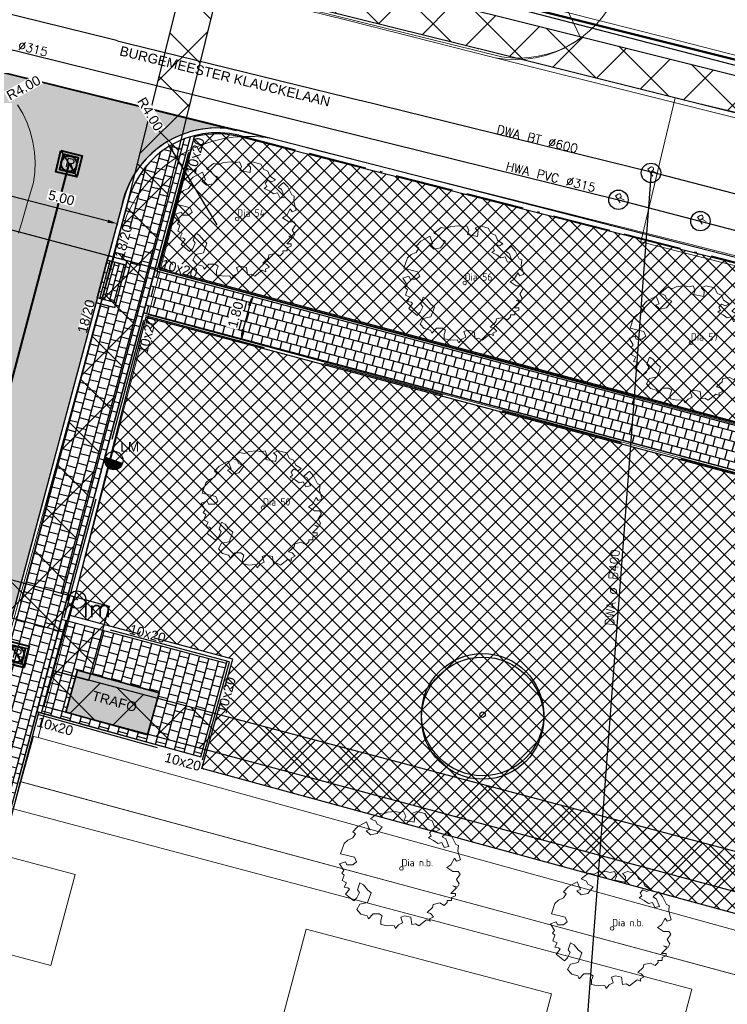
# Model space of a CAD drawing. Header units: metres. Extents: x 252743 to 254903, y 592696 to 593766.
# Tile 51 of 174: x 253705 to 253735, y 593017 to 593057. Entities that reach past the tile are written whole.
import ezdxf
from ezdxf.enums import TextEntityAlignment as Align
from ezdxf.lldxf.tags import DXFTag

# ---------------------------------------------------------------- set-up
doc = ezdxf.new("R2010")
doc.units = ezdxf.units.M
for name, pattern in [('ACAD_ISO11W100', [33, 12, -3, 12, -3, 0, -3]), ('DASHED', [19.05, 12.7, -6.35]), ('IMPORT-KG-KADASTRAAL-SO _2_', [0]), ('IMPORT-KG-PERCEEL-SO _2_', [0])]:
    doc.linetypes.add(name, pattern=pattern)
for name, color, linetype, lineweight in [('132034000_dwg', 8, 'Continuous', 5), ('ALGEMEEN WERKGRENS', 10, 'FENCELINE1', 50), ('B-BH-GR-BEPLANTING_CULTUUR_HEESTERS-G', 250, 'Continuous', 18), ('B-BH-KG-GRENS_KADASTRAAL-G', 250, 'IMPORT-KG-KADASTRAAL-SO _2_', 18), ('B-BH-KG-GRENS_PERCEEL-G', 250, 'IMPORT-KG-PERCEEL-SO _2_', 18), ('B-BH-VH-GESLOTENVERHARDING-G', 250, 'Continuous', 18), ('B-BH-VH-OPENVERHARDING-G', 250, 'Continuous', 18), ('B-WE-GR-BOOM-S1', 8, 'Continuous', 9), ('B-WE-GR-BOOM_STAMDIAMETER-T', 7, 'Continuous', 25), ('MSR-35', 7, 'Continuous', 35), ('MSR-Txt', 1, 'Continuous', 18), ('N-RI-HWA-INSPECTIEPUT', 150, 'Continuous', 40), ('N-RI-HWA-PVC', 150, 'ACAD_ISO11W100', 40), ('N-RI-IT-HWA-INSPECTIEPUT', 150, 'Continuous', 40), ('N-woningen', 1, 'Continuous', 0)]:
    doc.layers.add(name, color=color, linetype=linetype, lineweight=lineweight)
doc.layers.add('ALGEMEEN HULP', color=6, linetype='Continuous', plot=False)
doc.layers.add('N-WB-HULP', color=6, linetype='Continuous', plot=False)
for name, color, linetype in [('ALGEMEEN TEKST 200', 7, 'Continuous'), ('B-IN-LICHTMAST', 7, 'Continuous'), ('B-RI-DWA-BETON', 8, 'Continuous'), ('B-RI-HWA-PVC', 8, 'Continuous'), ('B-RI-INSPECTIEPUT', 8, 'Continuous'), ('B-RI-TEKST 200', 8, 'Continuous'), ('MSR-hatch 1000', 1, 'Continuous'), ('N-GR-ARC-GROENVOORZIENING-N', 82, 'Continuous'), ('N-GR-BOOM', 3, 'Continuous'), ('N-IN-TEKST 200', 7, 'Continuous'), ('N-KL-NUTSSTROOK', 10, 'Continuous'), ('N-WB-ARC-BETONTEGEL 30X30', 8, 'Continuous'), ('N-WB-ARC-KLINKER DF', 24, 'Continuous'), ('N-WB-ARC-SBS-KF-ROODBRUIN-PARKEREN', 24, 'Continuous'), ('N-WB-ARC-SBS-KF-ROODBRUIN-RIJBAAN', 24, 'Continuous'), ('N-WB-BAND OPSLUITBAND 10x20', 7, 'DASHED'), ('N-WB-BAND TEKST 200', 7, 'Continuous'), ('N-WB-BAND TROTTOIRBAND 18 20', 7, 'ACAD_ISO11W100'), ('N-WB-BOCHTSTRAAL', 7, 'Continuous'), ('N-WB-KANTVERHARDING', 2, 'Continuous'), ('N-WB-MAATVOERING-VERHARDINGEN', 7, 'Continuous'), ('N-WB-PERRONBAND 18 20', 2, 'Continuous')]:
    doc.layers.add(name, color=color, linetype=linetype)
doc.layers.add('B-WE-KG-GRENS_PERCEEL-G', color=7, linetype='KG-PERCEEL-SO', lineweight=18, true_color=0x00a6ff)
doc.layers.add('MSR-00 hatch', color=7, linetype='Continuous', lineweight=0, true_color=0xe1e1e1)
doc.layers.get('0').freeze()
doc.styles.add('B_STANDARD 200', font='txt.shx', dxfattribs={"height": 0.36})
doc.styles.add('N_STANDARD 200', font='arial.ttf', dxfattribs={"height": 0.4})
doc.styles.add('NLCS-ISO', font='txt')
doc.styles.get("Standard").update_dxf_attribs({"font": 'simplex.shx'})
doc.linetypes.add('FENCELINE1', pattern='A,6.35,-2.54,[133,ltypeshp.shx,S=2.54,R=0,X=-2.54,Y=0],-2.54,25.4', length=36.83)
tags = doc.linetypes.add('KG-PERCEEL-SO', pattern='A,5.5,-2,["P",Standard,S=1.8,R=0,X=-0.5,Y=-0.9],-2,5.5,-2,[5,NLCS.SHX,S=0.75,R=0,X=0,Y=0],-2', length=19).pattern_tags.tags
tags[6] = DXFTag(74, 10)
doc.dimstyles.new('N_DIMENSION 200', dxfattribs={"dimtxt": 0.4, "dimasz": 0.4, "dimexe": 0.125, "dimexo": 0.125, "dimgap": 0.25, "dimtad": 1, "dimzin": 3, "dimdsep": 46, "dimtxsty": 'N_STANDARD 200', "dimcen": 0, "dimazin": 3, "dimtfac": 1, "dimtix": 1, "dimtmove": 2, "dimatfit": 3, "dimfxl": 0.125, "dimfxlon": 1, "dimtfill": 1, "dimtolj": 1, "dimtzin": 0, "dimarcsym": 0})

# ---------------------------------------------------------------- blocks, each defined once
blk = doc.blocks.new('*D435')
at = {"layer": 'Defpoints', "color": 0, "transparency": 16777216}
for p in [(253711.576, 593052.368), (253713.644, 593048.945)]:
    blk.add_point(p, dxfattribs=at)
at = {"layer": 'N-WB-BOCHTSTRAAL', "color": 0, "lineweight": -2, "transparency": 16777216}
blk.add_line((253713.644, 593048.945), (253711.783, 593052.026), dxfattribs=at)
at = {"layer": 'N-WB-BOCHTSTRAAL', "color": 0, "transparency": 16777216}
blk.add_solid([(253711.84, 593052.06), (253711.726, 593051.992), (253711.576, 593052.368)], dxfattribs=at)
at = {"layer": 'N-WB-BOCHTSTRAAL', "color": 0, "transparency": 16777216, "insert": (253710.884, 593053.515), "char_height": 0.4, "attachment_point": 5, "rotation": 301.1333, "style": 'N_STANDARD 200', "bg_fill": 3, "box_fill_scale": 1.1, "bg_fill_color": 256, "bg_fill_true_color": 13158600, "bg_fill_transparency": 0}
blk.add_mtext('\\A1;R4.00', dxfattribs=at)
blk = doc.blocks.new('*D436')
at = {"layer": 'Defpoints', "color": 0, "transparency": 16777216}
for p in [(253704.535, 593053.983), (253701.025, 593052.065)]:
    blk.add_point(p, dxfattribs=at)
at = {"layer": 'N-WB-BOCHTSTRAAL', "color": 0, "lineweight": -2, "transparency": 16777216}
blk.add_line((253701.025, 593052.065), (253704.184, 593053.791), dxfattribs=at)
at = {"layer": 'N-WB-BOCHTSTRAAL', "color": 0, "transparency": 16777216}
blk.add_solid([(253704.152, 593053.849), (253704.216, 593053.732), (253704.535, 593053.983)], dxfattribs=at)
at = {"layer": 'N-WB-BOCHTSTRAAL', "color": 0, "transparency": 16777216, "insert": (253705.658, 593054.596), "char_height": 0.4, "attachment_point": 5, "rotation": 28.6541, "style": 'N_STANDARD 200', "bg_fill": 3, "box_fill_scale": 1.1, "bg_fill_color": 256, "bg_fill_true_color": 13158600, "bg_fill_transparency": 0}
blk.add_mtext('\\A1;R4.00', dxfattribs=at)
blk = doc.blocks.new("'BOOM")
for centre, radius in [((0, 0), 2.8), ((0.002, -0.159), 2.8), ((0, 0), 0.126)]:
    blk.add_circle(centre, radius)
blk = doc.blocks.new('*D553')
at = {"layer": 'Defpoints', "color": 0, "transparency": 16777216}
for p in [(253714.228, 593046.222), (253713.764, 593044.483), (253714.611, 593044.257)]:
    blk.add_point(p, dxfattribs=at)
at = {"layer": 'N-WB-MAATVOERING-VERHARDINGEN', "color": 0, "lineweight": -2, "transparency": 16777216}
for p, q in [((253715.063, 593046), (253715.196, 593045.964)), ((253714.972, 593045.61), (253714.714, 593044.644)), ((253714.599, 593044.261), (253714.732, 593044.225))]:
    blk.add_line(p, q, dxfattribs=at)
at = {"layer": 'N-WB-MAATVOERING-VERHARDINGEN', "color": 0, "transparency": 16777216}
for points in [[(253714.907, 593045.627), (253715.036, 593045.593), (253715.075, 593045.997)], [(253714.65, 593044.661), (253714.778, 593044.627), (253714.611, 593044.257)]]:
    blk.add_solid(points, dxfattribs=at)
at = {"layer": 'N-WB-MAATVOERING-VERHARDINGEN', "color": 0, "transparency": 16777216, "insert": (253714.404, 593045.244), "char_height": 0.4, "attachment_point": 5, "rotation": 75.0707, "style": 'N_STANDARD 200', "bg_fill": 3, "box_fill_scale": 1.1, "bg_fill_color": 256, "bg_fill_true_color": 13158600, "bg_fill_transparency": 0}
blk.add_mtext('\\A1;1.80', dxfattribs=at)
blk = doc.blocks.new('*D561')
at = {"layer": 'Defpoints', "color": 0, "transparency": 16777216}
for p in [(253704.89, 593051.034), (253704.686, 593050.246), (253709.728, 593049.782)]:
    blk.add_point(p, dxfattribs=at)
at = {"layer": 'N-WB-MAATVOERING-VERHARDINGEN', "color": 0, "lineweight": -2, "transparency": 16777216}
for p, q in [((253704.689, 593050.258), (253704.655, 593050.125)), ((253709.137, 593049.094), (253705.073, 593050.146)), ((253709.527, 593049.006), (253709.492, 593048.873))]:
    blk.add_line(p, q, dxfattribs=at)
at = {"layer": 'N-WB-MAATVOERING-VERHARDINGEN', "color": 0, "transparency": 16777216}
for points in [[(253705.09, 593050.211), (253705.057, 593050.081), (253704.686, 593050.246)], [(253709.153, 593049.159), (253709.12, 593049.03), (253709.524, 593048.994)]]:
    blk.add_solid(points, dxfattribs=at)
at = {"layer": 'N-WB-MAATVOERING-VERHARDINGEN', "color": 0, "transparency": 16777216, "insert": (253707.219, 593050.06), "char_height": 0.4, "attachment_point": 5, "rotation": 345.4885, "style": 'N_STANDARD 200', "bg_fill": 3, "box_fill_scale": 1.1, "bg_fill_color": 256, "bg_fill_true_color": 13158600, "bg_fill_transparency": 0}
blk.add_mtext('\\A1;5.00', dxfattribs=at)
blk = doc.blocks.new('SGR-BOOM_06_ST')
at = {"linetype": 'Continuous', "flags": 128}
blk.add_lwpolyline([(2.698, 3.52), (2.53, 3.939), (2.197, 4.064), (1.945, 4.524), (1.273, 4.692), (0.855, 4.524), (1.108, 4.273), (1.064, 3.812), (0.228, 3.98), (0.352, 4.315), (0.184, 4.692), (-0.15, 4.609), (-0.486, 4.692), (-1.155, 4.65), (-1.491, 4.483), (-1.952, 4.565), (-2.539, 4.105), (-2.12, 3.896), (-1.994, 3.644), (-1.575, 3.435), (-1.994, 2.89), (-2.539, 2.766), (-2.915, 3.099), (-2.62, 3.217), (-2.873, 3.855), (-3.628, 3.435), (-4.004, 3.016), (-3.794, 2.848), (-4.004, 2.514), (-4.425, 2.346), (-4.717, 2.054), (-5.01, 1.214), (-3.88, 0.921), (-3.712, 0.544), (-4.004, 0.293), (-4.507, 0.293), (-4.602, 0.556), (-5.093, 0.376), (-4.758, -0.168), (-4.925, -0.377), (-4.717, -0.545), (-4.884, -1.006), (-4.532, -1.182), (-4.717, -1.551), (-4.424, -1.592), (-4.293, -1.707), (-4.619, -2.107), (-3.921, -2.682), (-3.668, -2.431), (-3.46, -1.97), (-3.627, -1.761), (-3.419, -1.174), (-3.124, -1.342), (-2.788, -1.761), (-2.496, -2.01), (-2.788, -2.808), (-3.419, -2.932), (-3.668, -3.394), (-3.333, -3.771), (-2.832, -3.897), (-2.769, -4.022), (-2.706, -4.148), (-2.328, -3.729), (-1.826, -3.729), (-1.575, -3.897), (-1.699, -4.273), (-1.699, -4.609), (-1.154, -4.736), (-0.61, -4.692), (-0.486, -4.945), (-0.233, -4.65), (0.101, -4.483), (-0.059, -4.007), (0.269, -3.896), (0.773, -4.023), (0.856, -4.609), (1.149, -4.565), (1.442, -4.736), (2.071, -4.232), (2.365, -4.356), (2.322, -4.147), (2.657, -3.98), (2.406, -3.728), (2.113, -3.644), (2.574, -3.226), (2.615, -2.975), (3.16, -2.848), (3.538, -3.058), (3.787, -2.807), (3.77, -2.633), (4.123, -2.633), (4.123, -2.387), (4.459, -2.263), (4.459, -2.054), (4.082, -2.054), (4.543, -1.591), (4.25, -1.425), (4.627, -1.55), (4.752, -1.257), (4.543, -0.921), (4.835, -0.461), (4.668, -0.252), (4.25, -0.252), (3.746, 0.085), (4.082, 0.294), (4.375, 0.838), (4.543, 0.589), (4.876, 0.713), (4.667, 1.425), (4.711, 1.886), (4.5, 1.97), (4.164, 2.64), (3.828, 3.013), (3.374, 2.604), (3.663, 2.431), (3.914, 1.802), (3.537, 1.718), (3.327, 2.136), (2.991, 2.054), (2.657, 2.305), (2.238, 2.514), (2.447, 2.682), (2.321, 2.932), (2.53, 3.184), (2.866, 3.059), (3.159, 3.227)], close=True, dxfattribs=at)
blk.add_circle((0, 0), 0.15)
at = {"layer": 'B-WE-GR-BOOM_STAMDIAMETER-T', "style": 'NLCS-ISO'}
blk.add_attdef('STAMDIAMETER', text='', height=0.3, dxfattribs=at).set_placement((0, 0), align=Align.BOTTOM_LEFT)
blk = doc.blocks.new('B_LICHTMAST')
blk.add_circle((0, 0), 0.9)
blk.add_point((0, 0))
blk.add_text('lm', height=1.8).set_placement((0.6, 0), align=Align.TOP_LEFT)
blk = doc.blocks.new('INSPECTIEPUT BESTAAND')
at = {"linetype": 'Continuous'}
blk.add_circle((0, 0), 0.4, dxfattribs=at)
at = {"ltscale": 0.4, "style": 'B_STANDARD 200'}
blk.add_text('R', height=0.35, rotation=34.1427, dxfattribs=at).set_placement((0.02, -0.164))
blk = doc.blocks.new('OP HOOGTE STELLEN GIET RWA')
blk.add_lwpolyline([(-1.62, 1.62), (-1.62, -1.63), (1.62, -1.63), (1.62, 1.62)], close=True)
blk.add_circle((0, 0), 1.62)
at = {"insert": (-0.77, 1.18), "char_height": 2, "attachment_point": 1, "style": 'N_STANDARD 200', "bg_fill": 3, "box_fill_scale": 1, "bg_fill_color": 256, "bg_fill_transparency": 0}
blk.add_mtext_dynamic_manual_height_columns('R', width=0.4, gutter_width=2, heights=[0], dxfattribs=at)
blk = doc.blocks.new('INSPECTIEPUT IT')
at = {"flags": 128}
blk.add_lwpolyline([(-2.25, 2.25), (2.25, 2.25), (2.25, -2.25), (-2.25, -2.25), (-2.25, 2.25)], dxfattribs=at)
at = {"layer": 'N-WB-HULP'}
blk.add_line((-2.25, 2.25), (2.25, -2.25), dxfattribs=at)
blk = doc.blocks.new('132034000_dwg_GWW-CAD Brk tekening 12A-1381409-Plot dakaanzicht')
at = {"layer": 'B-BH-KG-GRENS_KADASTRAAL-G', "color": 253, "linetype": 'Continuous', "lineweight": 9, "flags": 128}
for points in [[(253767006, 593047721), (253737248, 593055370), (253732212, 593056664), (253728076, 593057711)], [(253715398, 593013438), (253703107, 593016715), (253705225, 593024858), (253705519, 593025989), (253739538, 593016792), (253737091, 593007654), (253731045, 593009266), (253729427, 593003177), (253724247, 593004560)], [(253703392, 593025347), (253705225, 593024858), (253733213, 593017426), (253731045, 593009266), (253725866, 593010647)]]:
    blk.add_lwpolyline(points, dxfattribs=at)
at = {"layer": 'B-BH-KG-GRENS_PERCEEL-G', "color": 253, "linetype": 'Continuous', "lineweight": 9, "flags": 128}
for points in [[(253742652, 593077126), (253740540, 593068796), (253737248, 593055370), (253732212, 593056664), (253728076, 593057711)], [(253739538, 593016792), (253705519, 593025989), (253705225, 593024858), (253703392, 593025347), (253700046, 593026228), (253700046, 593064797), (253728076, 593057711), (253732212, 593056664), (253737248, 593055370), (253767006, 593047721)], [(253715398, 593013438), (253703107, 593016715), (253705225, 593024858), (253733213, 593017426), (253731045, 593009266), (253725866, 593010647)]]:
    blk.add_lwpolyline(points, dxfattribs=at)
blk.add_lwpolyline([(253705225, 593024858), (253705519, 593025989), (253739538, 593016792), (253737091, 593007654), (253731045, 593009266), (253733213, 593017426)], close=True, dxfattribs=at)
blk = doc.blocks.new('132034000_dwg_GWW-CAD Bgt tekening 12A-1381416-Plot dakaanzicht')
at = {"layer": 'B-BH-GR-BEPLANTING_CULTUUR_HEESTERS-G', "color": 253, "lineweight": 9, "flags": 128}
blk.add_lwpolyline([(253706260, 593027799), (253739726, 593018554), (253739248, 593016870), (253705540, 593025983), (253706063, 593027853)], close=True, dxfattribs=at)
at = {"layer": 'B-BH-VH-GESLOTENVERHARDING-G', "color": 253, "lineweight": 9, "flags": 128}
blk.add_lwpolyline([(253768883, 593038505), (253748886, 593043614), (253746538, 593044325), (253731113, 593048248), (253732536, 593054181), (253737597, 593052979), (253740946, 593052136), (253744675, 593051173), (253760143, 593047112)], dxfattribs=at)
at = {"layer": 'B-BH-VH-OPENVERHARDING-G', "color": 253, "lineweight": 9, "flags": 128}
for points in [[(253734537, 593077126), (253730426, 593059445), (253730324, 593059039), (253730186, 593058644), (253730013, 593058263), (253729805, 593057899), (253729565, 593057556), (253729295, 593057236), (253728997, 593056942), (253728674, 593056677), (253728645, 593056657), (253728327, 593056442), (253727961, 593056239), (253727577, 593056071), (253727180, 593055938), (253726773, 593055842), (253726358, 593055784), (253725940, 593055763), (253725522, 593055781), (253725107, 593055837), (253718990, 593057385), (253701498, 593061712)], [(253738219, 593052559), (253725107, 593055837), (253725522, 593055781), (253725940, 593055763), (253726358, 593055784), (253726773, 593055842), (253727180, 593055938), (253727577, 593056071), (253727961, 593056239), (253728327, 593056442), (253728645, 593056657), (253728674, 593056677), (253728997, 593056942), (253729295, 593057236), (253729565, 593057556)], [(253727834, 593058348), (253728647, 593056653), (253728605, 593056624), (253728449, 593056519), (253728288, 593056422), (253728123, 593056331), (253727954, 593056247), (253727782, 593056170), (253727607, 593056101), (253727429, 593056040), (253727248, 593055986), (253727066, 593055940), (253726881, 593055901), (253726696, 593055870), (253726509, 593055848), (253726321, 593055833), (253726133, 593055826), (253725944, 593055827), (253725756, 593055837), (253725569, 593055854), (253725382, 593055879), (253706586, 593060518)], [(253766720, 593039500), (253750352, 593043729), (253748985, 593044080), (253746816, 593044638), (253734436, 593047820), (253717768, 593052018), (253716072, 593052467), (253715634, 593052544), (253703154, 593055654), (253702288, 593055858), (253701786, 593055976), (253688935, 593059164), (253688580, 593059258), (253687192, 593059560), (253688531, 593064924), (253701498, 593061712), (253718990, 593057385), (253725107, 593055837), (253738219, 593052559), (253738451, 593052492), (253755948, 593047970)], [(253705454, 593048605), (253705574, 593049003), (253705799, 593049772), (253706070, 593050699), (253706123, 593051113), (253706137, 593051530), (253706112, 593051946), (253706048, 593052358), (253705945, 593052762), (253705805, 593053155), (253705628, 593053533), (253705416, 593053892)], [(253703154, 593055654), (253715634, 593052544), (253715191, 593052585), (253714746, 593052590), (253714302, 593052559), (253713862, 593052492), (253713429, 593052388), (253713006, 593052250), (253712596, 593052078), (253712207, 593051876), (253711836, 593051644), (253711484, 593051383), (253711155, 593051094), (253710850, 593050780), (253710571, 593050442), (253710321, 593050083), (253710100, 593049705), (253709910, 593049310), (253709574, 593048249), (253709518, 593048072), (253708920, 593045909), (253704939, 593031547)], [(253704939, 593031547), (253708920, 593045909), (253709518, 593048072), (253709574, 593048249), (253709910, 593049310), (253710100, 593049705), (253710321, 593050083), (253710571, 593050442), (253710850, 593050780), (253711155, 593051094), (253711484, 593051383), (253711836, 593051644), (253712207, 593051876), (253712596, 593052078), (253711286, 593047079), (253710815, 593045233), (253706260, 593027799), (253706063, 593027853), (253705540, 593025983), (253705222, 593024846)], [(253771909, 593028855), (253746679, 593035608), (253744536, 593036176), (253710815, 593045233), (253711286, 593047079), (253745035, 593038050), (253746816, 593044638), (253748985, 593044080), (253747177, 593037487), (253770275, 593031276)]]:
    blk.add_lwpolyline(points, dxfattribs=at)
blk = doc.blocks.new('132034000_dwg-1357416-Plot dakaanzicht')
for name in ['132034000_dwg_GWW-CAD Brk tekening 12A-1381409-Plot dakaanzicht', '132034000_dwg_GWW-CAD Bgt tekening 12A-1381416-Plot dakaanzicht']:
    blk.add_blockref(name, (0, 0))
blk = doc.blocks.new('LICHTMAST-BLOCK')
h = blk.add_hatch()
h.set_pattern_fill('ANSI31', color=256, scale=0.005)
edge = h.paths.add_edge_path()
edge.add_line((0.351, -0.127), (-0.351, 0.127))
edge.add_arc((0, 0), 0.373, 160.1369, 245.7021)
edge.add_arc((0, 0), 0.373, 245.7021, 340.1369)
blk.add_lwpolyline([(0.351, -0.127), (-0.351, 0.127, 0.391721), (-0.154, -0.34, 0.43707)], format="xyb", close=True)
blk.add_circle((0, 0), 0.373)
at = {"layer": 'N-IN-TEKST 200', "style": 'N_STANDARD 200'}
blk.add_attdef('LICHTMAST', (0.262, 0.364), '', height=0.4, dxfattribs=at)

msp = doc.modelspace()

# ---------------------------------------------------------------- hatches: boundary and pattern name
at = {"layer": 'MSR-hatch 1000'}
h = msp.add_hatch(color=256, dxfattribs=at)
h.dxf.hatch_style = 1
h.paths.add_polyline_path([(253710.776, 593027.917), (253711.255, 593029.652), (253707.882, 593030.585), (253707.402, 593028.85)])
at = {"layer": 'N-GR-ARC-GROENVOORZIENING-N'}
h = msp.add_hatch(dxfattribs=at)
h.set_pattern_fill('ANSI37', color=256, scale=0.15)
h.paths.add_polyline_path([(253710.711, 593045.142), (253743.931, 593036.285), (253739.329, 593019.37), (253713.014, 593026.523), (253714.288, 593031.041), (253707.577, 593032.831)])
at = {"layer": 'N-KL-NUTSSTROOK'}
h = msp.add_hatch(dxfattribs=at)
h.set_pattern_fill('ANSI37', color=256, scale=0.5)
h.paths.add_polyline_path([(253707.742, 593033.604), (253684.008, 593039.988), (253680.68, 593040.881), (253680.275, 593039.46), (253683.403, 593038.597), (253705.172, 593032.742), (253707.34, 593032.145)])
at = {"layer": 'N-WB-ARC-BETONTEGEL 30X30'}
h = msp.add_hatch(dxfattribs=at)
h.set_pattern_fill('AR-B88', color=256, scale=0.002, angle=255.07, style=0)
edge = h.paths.add_edge_path()
edge.add_line((253709.357, 593047.625), (253711.096, 593047.159))
edge.add_line((253711.096, 593047.159), (253712.548, 593052.583))
edge.add_arc((253713.644, 593048.945), 3.8, 106.7696, 165.0099)
edge.add_line((253709.974, 593049.927), (253709.357, 593047.625))
h = msp.add_hatch(dxfattribs=at)
h.set_pattern_fill('AR-B88', color=256, scale=0.002, angle=255.07, style=0)
h.paths.add_polyline_path([(253703.396, 593025.346), (253708.859, 593045.688), (253709.42, 593045.54), (253709.935, 593047.471), (253711.096, 593047.161), (253710.605, 593045.325), (253705.136, 593024.882)])
h = msp.add_hatch(dxfattribs=at)
h.set_pattern_fill('AR-B88', color=256, scale=0.002, angle=165.05, style=0)
h.paths.add_polyline_path([(253711.071, 593047.064), (253744.581, 593038.129), (253744.115, 593036.391), (253710.605, 593045.325)])
h = msp.add_hatch(dxfattribs=at)
h.set_pattern_fill('AR-B88', color=256, scale=0.002, angle=255.07, style=0)
h.set_pattern_definition([(255.07, (0.23687, 0.88526), (0.39268046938, -0.1047043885), []), (345.07, (0.23687, 0.88526), (0.445032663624, 0.091635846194), [0.4064, -0.4064])])
h.paths.add_polyline_path([(253714.031, 593030.85), (253707.22, 593032.673), (253706.201, 593028.862), (253712.963, 593027.006)])
h.paths.add_polyline_path([(253710.776, 593027.917), (253707.402, 593028.85), (253707.882, 593030.585), (253711.255, 593029.652)], flags=16)
at = {"layer": 'N-WB-ARC-KLINKER DF'}
h = msp.add_hatch(dxfattribs=at)
h.set_pattern_fill('AR-B816', color=256, scale=0.001, angle=254.8643)
h.set_pattern_definition([(254.86429959, (492532.37751, 1192265.35145), (0.19615101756, -0.053056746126), []), (344.86429959, (492532.37751, 1192265.35145), (0.24920776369, 0.143094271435), [0.2032, -0.2032])])
h.paths.add_polyline_path([(253709.881, 593047.279), (253709.471, 593045.733), (253708.698, 593045.938), (253709.109, 593047.484)])
at = {"layer": 'N-WB-ARC-SBS-KF-ROODBRUIN-RIJBAAN'}
h = msp.add_hatch(dxfattribs=at)
h.set_pattern_fill('AR-HBONE', color=256, scale=0.002, angle=74.95)
edge = h.paths.add_edge_path()
edge.add_line((253683.266, 593041.779), (253683.567, 593042.899))
edge.add_arc((253684.048, 593042.771), 0.497, 74.3404, 165.0911, ccw=False)
edge.add_line((253684.182, 593043.25), (253684.656, 593043.097))
edge.add_line((253684.656, 593043.097), (253696.735, 593039.878))
edge.add_line((253696.735, 593039.878), (253697.921, 593039.559))
edge.add_arc((253698.732, 593043.483), 4.007, 258.3219, 345.0274)
edge.add_line((253702.603, 593042.448), (253703.825, 593047.03))
edge.add_line((253703.825, 593047.03), (253704.345, 593048.972))
edge.add_line((253704.345, 593048.972), (253704.89, 593051.034))
edge.add_arc((253701.025, 593052.065), 4, 345.0707, 435.5149)
edge.add_line((253702.026, 593055.937), (253714.581, 593052.833))
edge.add_arc((253713.647, 593048.92), 4.023, 76.5755, 169.8499)
edge.add_line((253709.687, 593049.629), (253709.159, 593047.677))
edge.add_line((253709.159, 593047.677), (253708.648, 593045.744))
edge.add_line((253708.648, 593045.744), (253704.835, 593031.487))
edge.add_line((253704.835, 593031.487), (253683.066, 593037.342))
edge.add_line((253683.066, 593037.342), (253682.578, 593037.472))
edge.add_arc((253682.701, 593037.947), 0.49, 164.9496, 255.5265, ccw=False)
edge.add_line((253682.227, 593038.074), (253682.5, 593039.085))
edge.add_line((253682.5, 593039.085), (253683.266, 593041.779))

# ---------------------------------------------------------------- linework, layer by layer
at = {"layer": 'B-RI-DWA-BETON'}
msp.add_line((253731.537, 593051.127), (253795.648, 593034.475), dxfattribs=at)
at = {"layer": 'B-RI-HWA-PVC'}
msp.add_line((253730.19, 593049.98), (253779.214, 593037.205), dxfattribs=at)
at = {"layer": 'B-WE-KG-GRENS_PERCEEL-G', "ltscale": 0.5}
for points in [[(253705.225, 593024.858), (253705.519, 593025.989), (253739.538, 593016.792), (253737.091, 593007.654)], [(253705.225, 593024.858), (253733.213, 593017.426), (253731.045, 593009.266)]]:
    msp.add_lwpolyline(points, dxfattribs=at)
at = {"layer": 'N-GR-ARC-GROENVOORZIENING-N'}
msp.add_lwpolyline([(253710.711, 593045.142), (253743.931, 593036.285), (253739.329, 593019.37), (253713.014, 593026.523), (253714.288, 593031.041), (253707.577, 593032.831)], close=True, dxfattribs=at)
at = {"layer": 'N-KL-NUTSSTROOK'}
msp.add_lwpolyline([(253707.742, 593033.604), (253684.008, 593039.988), (253680.68, 593040.881), (253680.275, 593039.46), (253683.403, 593038.597), (253705.172, 593032.742), (253707.34, 593032.145)], close=True, dxfattribs=at)
at = {"layer": 'N-RI-HWA-PVC'}
msp.add_line((253707.531, 593051.468), (253703.533, 593036.394), dxfattribs=at)
at = {"layer": 'N-WB-ARC-BETONTEGEL 30X30'}
msp.add_lwpolyline([(253709.357, 593047.625), (253711.096, 593047.159), (253712.548, 593052.583, 0.259737), (253709.974, 593049.927)], format="xyb", close=True, dxfattribs=at)
for points in [[(253703.396, 593025.346), (253708.859, 593045.688), (253709.42, 593045.54), (253709.935, 593047.471), (253711.096, 593047.161), (253710.605, 593045.325), (253705.136, 593024.882)], [(253711.071, 593047.064), (253744.581, 593038.129), (253744.115, 593036.391), (253710.605, 593045.325)], [(253714.031, 593030.85), (253707.22, 593032.673), (253706.201, 593028.862), (253712.963, 593027.006)]]:
    msp.add_lwpolyline(points, close=True, dxfattribs=at)
at = {"layer": 'N-WB-ARC-KLINKER DF'}
msp.add_lwpolyline([(253709.881, 593047.279), (253709.471, 593045.733), (253708.698, 593045.938), (253709.109, 593047.484)], close=True, dxfattribs=at)
at = {"layer": 'N-WB-ARC-SBS-KF-ROODBRUIN-PARKEREN'}
msp.add_lwpolyline([(253683.266, 593041.779), (253683.567, 593042.899, -0.418056), (253684.182, 593043.25), (253684.656, 593043.097), (253696.735, 593039.878), (253697.921, 593039.559, 0.39747), (253702.603, 593042.448), (253703.825, 593047.03), (253704.345, 593048.972), (253704.89, 593051.034, 0.416486), (253702.026, 593055.937), (253714.581, 593052.833, 0.431053), (253709.687, 593049.629), (253709.159, 593047.677), (253708.648, 593045.744), (253704.835, 593031.487), (253683.066, 593037.342), (253682.578, 593037.472, -0.417165), (253682.227, 593038.074), (253682.5, 593039.085)], format="xyb", close=True, dxfattribs=at)
at = {"layer": 'N-WB-BAND OPSLUITBAND 10x20', "ltscale": 0.4}
for p, q in [((253714.154, 593030.921), (253707.243, 593032.771)), ((253713.033, 593026.883), (253714.154, 593030.921)), ((253706.175, 593028.776), (253706.177, 593028.776)), ((253706.271, 593028.75), (253713.033, 593026.883))]:
    msp.add_line(p, q, dxfattribs=at)
for points in [[(253711.167, 593047.039), (253712.66, 593052.615)], [(253711.198, 593047.134), (253744.511, 593038.252)], [(253708.647, 593045.744), (253709.42, 593045.538)], [(253707.34, 593032.744), (253710.702, 593045.3)], [(253710.676, 593045.203), (253743.993, 593036.32)], [(253705.514, 593025.922), (253706.294, 593028.837)], [(253705.515, 593025.929), (253705.234, 593024.863), (253703.022, 593016.409), (253701.447, 593010.378), (253699.864, 593004.318), (253698.287, 592998.277), (253696.708, 592992.231), (253695.129, 592986.185), (253691.249, 592971.328)]]:
    msp.add_lwpolyline(points, dxfattribs=at)
at = {"layer": 'N-WB-BAND TROTTOIRBAND 18 20', "ltscale": 0.2}
msp.add_line((253703.808, 593026.896), (253708.84, 593045.693), dxfattribs=at)
at = {"layer": 'N-WB-KANTVERHARDING'}
for p, q in [((253706.381, 593037.284), (253706.381, 593037.284)), ((253714.031, 593030.85), (253707.217, 593032.675)), ((253712.963, 593027.006), (253714.058, 593030.947)), ((253706.201, 593028.873), (253712.963, 593027.006))]:
    msp.add_line(p, q, dxfattribs=at)
for points in [[(253711.071, 593047.064), (253712.548, 593052.583)], [(253711.071, 593047.064), (253744.581, 593038.129)], [(253710.605, 593045.325), (253744.115, 593036.391)]]:
    msp.add_lwpolyline(points, dxfattribs=at)
msp.add_arc((253713.644, 593048.945), 4, 76.4582, 165.0099, dxfattribs=at)
at = {"layer": 'N-WB-PERRONBAND 18 20', "flags": 128}
for points in [[(253709.246, 593047.655), (253709.932, 593047.472), (253709.881, 593047.279), (253709.108, 593047.485), (253709.159, 593047.678), (253709.217, 593047.662), (253709.22, 593047.672), (253709.249, 593047.664)], [(253708.734, 593045.721), (253709.42, 593045.539), (253709.471, 593045.733), (253708.698, 593045.938), (253708.647, 593045.744), (253708.705, 593045.729), (253708.702, 593045.719), (253708.731, 593045.712)]]:
    msp.add_lwpolyline(points, close=True, dxfattribs=at)
at = {"layer": 'N-woningen'}
for points in [[(253705.225, 593024.858), (253703.107, 593016.715), (253731.045, 593009.266), (253733.213, 593017.426), (253705.225, 593024.858)], [(253704.784, 593022.958), (253707.784, 593022.159), (253706.786, 593018.406), (253703.786, 593019.204)]]:
    msp.add_lwpolyline(points, close=True, dxfattribs=at)
at = {"layer": 'N-woningen', "color": 6}
msp.add_lwpolyline([(253717.312, 593019.904), (253705.761, 592976.484), (253715.869, 592973.795), (253727.425, 593017.234)], close=True, dxfattribs=at)

# ---------------------------------------------------------------- block references
at = {"layer": '132034000_dwg', "color": 253, "lineweight": 9, "xscale": 0.001, "yscale": 0.001, "zscale": 0.001}
msp.add_blockref('132034000_dwg-1357416-Plot dakaanzicht', (0, 0), dxfattribs=at)
at = {"layer": 'B-IN-LICHTMAST', "xscale": 0.4, "yscale": 0.4, "zscale": 0.4}
msp.add_blockref('B_LICHTMAST', (253707.864, 593033.49, -0.451), dxfattribs=at)
at = {"layer": 'B-RI-INSPECTIEPUT', "linetype": 'Continuous', "zscale": 2.5}
for p in [(253731.534, 593051.089), (253730.191, 593049.98), (253733.572, 593049.1)]:
    msp.add_blockref('INSPECTIEPUT BESTAAND', p, dxfattribs=at)
at = {"layer": 'B-WE-GR-BOOM-S1'}
ref = msp.add_blockref('SGR-BOOM_06_ST', (253714.469, 593049.194, -0.541), dxfattribs=dict(at, xscale=0.5, yscale=0.5, zscale=0.8))
ref.add_attrib('STAMDIAMETER', 'Dia 54', dxfattribs={"layer": 'B-WE-GR-BOOM_STAMDIAMETER-T', "height": 0.3, "style": 'NLCS-ISO'}).set_placement((253714.469, 593049.194, -0.541), align=Align.BOTTOM_LEFT)
ref = msp.add_blockref('SGR-BOOM_06_ST', (253723.851, 593046.555, -0.655), dxfattribs=dict(at, xscale=0.5, yscale=0.5, zscale=0.8))
ref.add_attrib('STAMDIAMETER', 'Dia 56', dxfattribs={"layer": 'B-WE-GR-BOOM_STAMDIAMETER-T', "height": 0.3, "style": 'NLCS-ISO'}).set_placement((253723.851, 593046.555, -0.655), align=Align.BOTTOM_LEFT)
ref = msp.add_blockref('SGR-BOOM_06_ST', (253733.177, 593044.083, -0.608), dxfattribs=dict(at, xscale=0.5, yscale=0.5, zscale=0.75))
ref.add_attrib('STAMDIAMETER', 'Dia 57', dxfattribs={"layer": 'B-WE-GR-BOOM_STAMDIAMETER-T', "height": 0.3, "style": 'NLCS-ISO'}).set_placement((253733.177, 593044.083, -0.608), align=Align.BOTTOM_LEFT)
ref = msp.add_blockref('SGR-BOOM_06_ST', (253715.533, 593037.279, -0.533), dxfattribs=dict(at, xscale=0.5, yscale=0.5, zscale=0.75))
ref.add_attrib('STAMDIAMETER', 'Dia 50', dxfattribs={"layer": 'B-WE-GR-BOOM_STAMDIAMETER-T', "height": 0.3, "style": 'NLCS-ISO'}).set_placement((253715.533, 593037.279, -0.533), align=Align.BOTTOM_LEFT)
ref = msp.add_blockref('SGR-BOOM_06_ST', (253721.241, 593022.404, -0.358), dxfattribs=dict(at, xscale=0.5, yscale=0.5, zscale=0.75))
ref.add_attrib('STAMDIAMETER', 'Dia n.b.', dxfattribs={"layer": 'B-WE-GR-BOOM_STAMDIAMETER-T', "height": 0.3, "style": 'NLCS-ISO'}).set_placement((253721.241, 593022.404, -0.358), align=Align.BOTTOM_LEFT)
ref = msp.add_blockref('SGR-BOOM_06_ST', (253729.93, 593019.929, -0.358), dxfattribs=dict(at, xscale=0.5, yscale=0.5, zscale=0.75))
ref.add_attrib('STAMDIAMETER', 'Dia n.b.', dxfattribs={"layer": 'B-WE-GR-BOOM_STAMDIAMETER-T', "height": 0.3, "style": 'NLCS-ISO'}).set_placement((253729.93, 593019.929, -0.358), align=Align.BOTTOM_LEFT)
at = {"layer": 'N-GR-BOOM', "xscale": 0.9, "yscale": 0.9, "zscale": 0.9}
msp.add_blockref("'BOOM", (253724.588, 593028.746), dxfattribs=at)
at = {"layer": 'N-IN-TEKST 200'}
msp.add_blockref('LICHTMAST-BLOCK', (253709.388, 593039.231), dxfattribs=at).add_auto_attribs({'LICHTMAST': 'LM'})

# ---------------------------------------------------------------- texts
at = {"layer": 'B-RI-TEKST 200', "style": 'B_STANDARD 200'}
msp.add_text('DWA ø B400', height=0.36, rotation=85.5498, dxfattribs=at).set_placement((253729.996, 593032.403))
at = {"layer": 'MSR-Txt', "style": 'N_STANDARD 200'}
msp.add_text('TRAFO', height=0.4, rotation=344.55, dxfattribs=at).set_placement((253708.444, 593029.353))

# ---------------------------------------------------------------- next in the draw order: texts
at = {"layer": 'B-RI-TEKST 200', "char_height": 0.36, "attachment_point": 9, "style": 'B_STANDARD 200', "bg_fill": 3, "box_fill_scale": 1, "bg_fill_color": 256, "bg_fill_transparency": 0}
for s, insert, width, rotation in [('HWA PVC Ø315', (253706.608, 593055.887), 4.40504, 346.1149), ('DWA BT Ø600', (253728.465, 593051.904), 3.90117, 346.1851), ('HWA PVC Ø315', (253729.198, 593050.295), 4.40504, 346.1149)]:
    msp.add_mtext(s, dxfattribs=dict(at, insert=insert, width=width, rotation=rotation))

# ---------------------------------------------------------------- next in the draw order: hatches: boundary and pattern name
at = {"layer": 'N-GR-ARC-GROENVOORZIENING-N'}
h = msp.add_hatch(dxfattribs=at)
h.set_pattern_fill('ANSI37', color=256, scale=0.15)
edge = h.paths.add_edge_path()
edge.add_line((253711.254, 593047.171), (253744.475, 593038.313))
edge.add_line((253744.475, 593038.313), (253746.132, 593044.518))
edge.add_line((253746.132, 593044.518), (253714.733, 593052.542))
edge.add_arc((253713.658, 593048.833), 3.861, 73.8415, 104.3549)
edge.add_line((253712.701, 593052.574), (253711.254, 593047.171))

# ---------------------------------------------------------------- next in the draw order: linework, layer by layer
at = {"layer": 'ALGEMEEN WERKGRENS', "ltscale": 0.3}
msp.add_lwpolyline([(253685.732, 593068.089), (253769.686, 593047.088), (253787.727, 593042.262), (253838.409, 593029.075), (253862.83, 593022.638), (253897.424, 593012.683), (253927.283, 593003.747), (253983.948, 592985.984)], dxfattribs=at)
at = {"layer": 'B-RI-DWA-BETON'}
msp.add_line((253731.537, 593051.127), (253728.919, 593016.384), dxfattribs=at)
at = {"layer": 'N-GR-ARC-GROENVOORZIENING-N'}
msp.add_lwpolyline([(253711.254, 593047.171), (253744.475, 593038.313), (253746.132, 593044.518), (253714.733, 593052.542, 0.133932), (253712.701, 593052.574)], format="xyb", close=True, dxfattribs=at)
at = {"layer": 'N-WB-BAND TROTTOIRBAND 18 20', "ltscale": 0.2}
msp.add_lwpolyline([(253709.357, 593047.625), (253709.974, 593049.927, -0.406829), (253714.534, 593052.639), (253746.193, 593044.554)], format="xyb", dxfattribs=at)
at = {"layer": 'N-WB-KANTVERHARDING'}
msp.add_line((253746.346, 593044.708), (253714.581, 593052.833), dxfattribs=at)

# ---------------------------------------------------------------- next in the draw order: block references
at = {"layer": 'N-RI-HWA-INSPECTIEPUT', "xscale": 0.2000000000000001, "yscale": 0.2000000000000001, "zscale": 0.2000000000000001, "rotation": 346.047067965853}
msp.add_blockref('OP HOOGTE STELLEN GIET RWA', (253705.351, 593031.24), dxfattribs=at)

# ---------------------------------------------------------------- next in the draw order: texts
at = {"layer": 'ALGEMEEN TEKST 200', "insert": (253709.687, 593056.332), "char_height": 0.4, "width": 9.90778, "attachment_point": 1, "rotation": 346.2238, "style": 'N_STANDARD 200', "bg_fill": 3, "box_fill_scale": 1.5, "bg_fill_color": 256, "bg_fill_transparency": 0}
msp.add_mtext('BURGEMEESTER KLAUCKELAAN', dxfattribs=at)

# ---------------------------------------------------------------- next in the draw order: linework, layer by layer
at = {"layer": 'ALGEMEEN HULP'}
msp.add_lwpolyline([(253700.067, 593056.402), (253714.432, 593052.839)], dxfattribs=at)
at = {"layer": 'B-RI-DWA-BETON'}
msp.add_line((253683.342, 593063.008), (253731.537, 593051.127), dxfattribs=at)
at = {"layer": 'B-RI-HWA-PVC'}
msp.add_line((253701.488, 593057.088), (253730.19, 593049.98), dxfattribs=at)
at = {"layer": 'N-WB-KANTVERHARDING'}
msp.add_line((253709.781, 593049.979), (253703.614, 593026.948), dxfattribs=at)
msp.add_lwpolyline([(253705.417, 593025.947), (253710.605, 593045.325)], dxfattribs=at)

# ---------------------------------------------------------------- next in the draw order: block references
at = {"layer": 'N-RI-IT-HWA-INSPECTIEPUT', "xscale": 0.2000000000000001, "yscale": 0.2000000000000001, "zscale": 0.2000000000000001, "rotation": 346.047067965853}
msp.add_blockref('INSPECTIEPUT IT', (253705.351, 593031.24), dxfattribs=at)

# ---------------------------------------------------------------- next in the draw order: block references
at = {"layer": 'N-RI-HWA-INSPECTIEPUT', "xscale": 0.2000000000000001, "yscale": 0.2000000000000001, "zscale": 0.2000000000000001, "rotation": 346.047067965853}
msp.add_blockref('OP HOOGTE STELLEN GIET RWA', (253707.531, 593051.468), dxfattribs=at)

# ---------------------------------------------------------------- next in the draw order: hatches: boundary and pattern name
at = {"layer": 'N-KL-NUTSSTROOK'}
h = msp.add_hatch(dxfattribs=at)
h.set_pattern_fill('ANSI37', color=256, scale=0.5)
h.paths.add_polyline_path([(253982.43, 592983.956), (253960.509, 592990.987), (253931.349, 593000.252), (253928.175, 593001.239), (253919.899, 593003.807), (253913.19, 593005.735), (253882.033, 593014.666), (253854.395, 593022.483), (253848.805, 593024.01), (253826.698, 593029.772), (253802.992, 593035.977), (253789.271, 593039.52), (253743.782, 593051.321), (253736.471, 593053.202), (253725.155, 593056.031), (253681.89, 593066.75), (253682.251, 593068.206), (253725.518, 593057.487), (253736.84, 593054.656), (253744.157, 593052.773), (253789.647, 593040.972), (253803.369, 593037.429), (253827.077, 593031.224), (253849.192, 593025.46), (253854.797, 593023.928), (253882.444, 593016.109), (253913.603, 593007.177), (253920.328, 593005.244), (253928.619, 593002.672), (253931.799, 593001.683), (253960.966, 592992.416), (253982.888, 592985.385)])
h = msp.add_hatch(dxfattribs=at)
h.set_pattern_fill('ANSI37', color=256, scale=0.5)
h.paths.add_polyline_path([(253708.335, 593030.159), (253706.891, 593030.557), (253707.75, 593033.603), (253705.757, 593034.138), (253709.974, 593049.927), (253712.276, 593059.222), (253713.732, 593058.861), (253711.426, 593049.554), (253707.208, 593033.758), (253709.186, 593033.227)])

# ---------------------------------------------------------------- next in the draw order: linework, layer by layer
at = {"layer": 'ALGEMEEN HULP'}
for points in [[(253681.679, 593069.399), (253878.723, 593018.164), (253985.858, 592984.311)], [(253684.272, 593054.313), (253744.607, 593038.226)]]:
    msp.add_lwpolyline(points, dxfattribs=at)
at = {"layer": 'N-KL-NUTSSTROOK'}
msp.add_lwpolyline([(253913.19, 593005.735), (253882.033, 593014.666), (253854.395, 593022.483), (253848.805, 593024.01), (253826.698, 593029.772), (253802.992, 593035.977), (253789.271, 593039.52), (253743.782, 593051.321), (253736.471, 593053.202), (253725.155, 593056.031), (253681.89, 593066.75), (253682.251, 593068.206), (253725.518, 593057.487), (253736.84, 593054.656), (253744.157, 593052.773), (253789.647, 593040.972), (253803.369, 593037.429), (253827.077, 593031.224), (253849.192, 593025.46), (253854.797, 593023.928), (253882.444, 593016.109), (253913.603, 593007.177)], dxfattribs=at)
msp.add_lwpolyline([(253708.335, 593030.159), (253706.891, 593030.557), (253707.75, 593033.603), (253705.757, 593034.138), (253709.974, 593049.927), (253712.276, 593059.222), (253713.732, 593058.861), (253711.426, 593049.554), (253707.208, 593033.758), (253709.186, 593033.227)], close=True, dxfattribs=at)

# ---------------------------------------------------------------- next in the draw order: block references
at = {"layer": 'N-RI-IT-HWA-INSPECTIEPUT', "xscale": 0.2000000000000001, "yscale": 0.2000000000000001, "zscale": 0.2000000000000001, "rotation": 346.047067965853}
msp.add_blockref('INSPECTIEPUT IT', (253707.531, 593051.468), dxfattribs=at)

# ---------------------------------------------------------------- next in the draw order: texts
at = {"layer": 'N-WB-BAND TEKST 200', "char_height": 0.4, "attachment_point": 8, "style": 'N_STANDARD 200', "bg_fill": 3, "box_fill_scale": 1, "bg_fill_color": 256, "bg_fill_transparency": 0}
for s, insert, width, rotation in [('10x20', (253712.941, 593051.743), 0.58497, 75.3071), ('{\\C7;18/20}', (253709.979, 593048.22), 1.11436, 75.3078), ('10x20', (253712.035, 593046.948), 0.58497, 344.7476), ('{\\C7;18/20}', (253708.443, 593045.121), 1.11436, 75.3078), ('10x20', (253710.955, 593044.334), 0.58497, 75.3071), ('10x20', (253710.718, 593031.889), 0.58497, 344.7476), ('10x20', (253714.225, 593029.499), 0.58497, 74.7476), ('10x20', (253706.903, 593028.068), 0.58497, 344.7476), ('10x20', (253712.174, 593026.608), 0.58497, 344.7476)]:
    msp.add_mtext(s, dxfattribs=dict(at, insert=insert, width=width, rotation=rotation))

# ---------------------------------------------------------------- next in the draw order: dimensions: what is measured, and where the dimension line sits
at = {"layer": 'N-WB-BOCHTSTRAAL'}
dim = msp.add_radius_dim(center=(253701.025, 593052.065), mpoint=(253704.535, 593053.983), dimstyle='N_DIMENSION 200', override={"dimfxl": 0.0125}, dxfattribs=at)
dim.commit()
dim.dimension.update_dxf_attribs({"geometry": '*D436', "text_midpoint": (253705.658, 593054.596), "dimtype": 164})
at = {"layer": 'N-WB-MAATVOERING-VERHARDINGEN'}
dim = msp.add_aligned_dim(p1=(253714.228, 593046.222), p2=(253713.764, 593044.483), distance=0.876, dimstyle='N_DIMENSION 200', override={"dimfxl": 0.0125}, dxfattribs=at)
dim.commit()
dim.dimension.update_dxf_attribs({"geometry": '*D553', "text_midpoint": (253714.404, 593045.244)})

# ---------------------------------------------------------------- next in the draw order: hatches: boundary and pattern name
at = {"layer": 'MSR-00 hatch'}
msp.add_hatch(color=256, dxfattribs=at).paths.add_polyline_path([(253710.776, 593027.917), (253711.255, 593029.652), (253707.882, 593030.585), (253707.402, 593028.85)])
at = {"layer": 'N-KL-NUTSSTROOK'}
h = msp.add_hatch(dxfattribs=at)
h.set_pattern_fill('ANSI37', color=256, scale=0.5)
h.paths.add_polyline_path([(253740.398, 593015.469), (253741.515, 593019.738), (253767.511, 593012.942), (253767.849, 593014.404), (253706.894, 593030.551), (253706.5, 593029.1), (253740.076, 593020.089), (253738.949, 593015.857)])

# ---------------------------------------------------------------- next in the draw order: linework, layer by layer
at = {"layer": 'MSR-35'}
msp.add_lwpolyline([(253710.776, 593027.917), (253707.402, 593028.85), (253707.882, 593030.585), (253711.255, 593029.652)], close=True, dxfattribs=at)
at = {"layer": 'N-KL-NUTSSTROOK'}
msp.add_lwpolyline([(253740.398, 593015.469), (253741.515, 593019.738), (253767.511, 593012.942), (253767.849, 593014.404), (253706.894, 593030.551), (253706.5, 593029.1), (253740.076, 593020.089), (253738.949, 593015.857)], close=True, dxfattribs=at)

# ---------------------------------------------------------------- next in the draw order: dimensions: what is measured, and where the dimension line sits
at = {"layer": 'N-WB-BOCHTSTRAAL'}
dim = msp.add_radius_dim(center=(253713.644, 593048.945), mpoint=(253711.576, 593052.368), dimstyle='N_DIMENSION 200', override={"dimfxl": 0.0125}, dxfattribs=at)
dim.commit()
dim.dimension.update_dxf_attribs({"geometry": '*D435', "text_midpoint": (253710.884, 593053.515), "dimtype": 164})
at = {"layer": 'N-WB-MAATVOERING-VERHARDINGEN'}
dim = msp.add_aligned_dim(p1=(253709.728, 593049.782), p2=(253704.89, 593051.034), distance=0.814, dimstyle='N_DIMENSION 200', override={"dimfxl": 0.0125}, dxfattribs=at)
dim.commit()
dim.dimension.update_dxf_attribs({"geometry": '*D561', "text_midpoint": (253707.219, 593050.06)})

doc.saveas('drawing.dxf')
